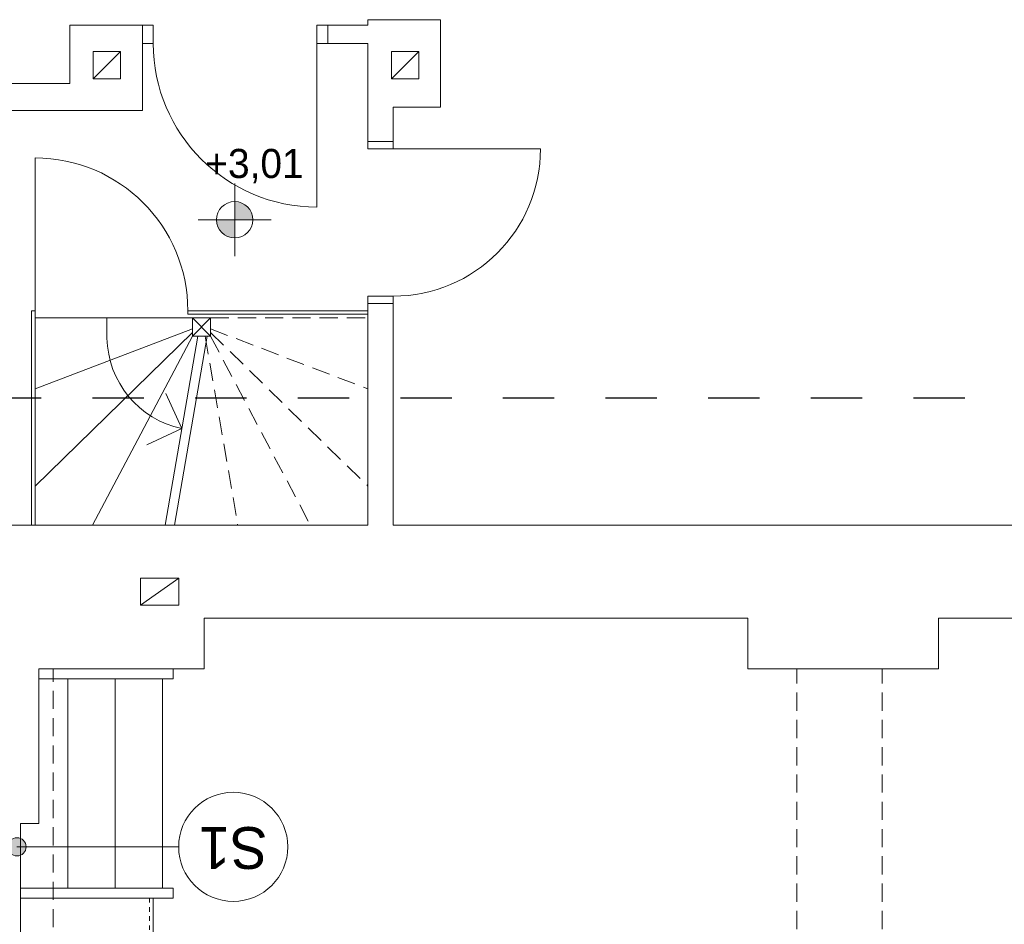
# Model space of a CAD drawing. Extents: x -528673 to -426178, y 23200 to 131944.
# Tile 42 of 87: x -487345 to -481929, y 66341 to 71315. Entities that reach past the tile are written whole.
import ezdxf

# ---------------------------------------------------------------- set-up
doc = ezdxf.new("R2010")
doc.units = 0
doc.header["$MEASUREMENT"] = 0
for name, pattern in [('Dashed', [564.444447, 282.222223, -282.222223]), ('Hidden Line', [50, 25, -25]), ('Krawędzie ukryte', [150, 100, -50])]:
    doc.linetypes.add(name, pattern=pattern)
for name, color, linetype in [('#PODKŁAD', 252, 'Continuous'), ('Arch opisy', 252, 'Continuous'), ('INWENT RZĘDNE', 252, 'Continuous'), ('Istniejące schody', 252, 'Continuous')]:
    doc.layers.add(name, color=color, linetype=linetype)
for name, color, linetype, lineweight in [('Arch opisy_Nr_Pióra__1', 252, 'Continuous', 25), ('Arch opisy_Nr_Pióra__21', 252, 'Continuous', 9), ('INWENT RZĘDNE_Nr_Pióra__21', 252, 'Continuous', 9), ('INWENT. DRZWI_Nr_Pióra__5', 252, 'Continuous', 13), ('INWENT.ŚCIANY_Nr_Pióra__1', 252, 'Continuous', 25), ('INWENT.ŚCIANY_Nr_Pióra__20', 252, 'Continuous', 60), ('Istniejące kominy_Nr_Pióra__21', 252, 'Continuous', 9), ('Istniejące schody_Nr_Pióra__102', 252, 'Continuous', 9), ('Istniejące schody_Nr_Pióra__21', 252, 'Continuous', 9), ('Istniejące stropy_Nr_Pióra__5', 252, 'Continuous', 13)]:
    doc.layers.add(name, color=color, linetype=linetype, lineweight=lineweight)
doc.styles.add('GENERATED_STYLE_1', font='txt')
doc.styles.add('GENERATED_STYLE_5', font='txt')

# ---------------------------------------------------------------- blocks, each defined once
blk = doc.blocks.new('Łuk_1', base_point=(-486345.2, 69574.5))
at = {"layer": 'Istniejące schody_Nr_Pióra__21', "linetype": 'Continuous'}
for q in [(-486541.9, 69258.6), (-486645.9, 68977.2)]:
    blk.add_line((-486453.2, 69065.9), q, dxfattribs=at)
blk.add_arc((-486345.2, 69574.5), 520, 181.1432, 258.0088, dxfattribs=at)
blk = doc.blocks.new('Koty wysokościowe_98', base_point=(-486162.5, 70214.3))
at = {"layer": 'INWENT RZĘDNE_Nr_Pióra__21', "linetype": 'Continuous'}
for points in [[(-486162.5, 70214.3), (-486062.5, 70214.3), (-486070.1, 70252.6), (-486091.8, 70285), (-486124.3, 70306.7), (-486162.5, 70314.3)], [(-486162.5, 70214.3), (-486262.5, 70214.3), (-486254.9, 70176), (-486233.2, 70143.6), (-486200.8, 70121.9), (-486162.5, 70114.3)]]:
    blk.add_hatch(color=256, dxfattribs=at).paths.add_polyline_path(points, flags=0)
for p, q in [((-486162.5, 70014.3), (-486162.5, 70414.3)), ((-486362.5, 70214.3), (-485962.5, 70214.3))]:
    blk.add_line(p, q, dxfattribs=at)
blk.add_circle((-486162.5, 70214.3), 100, dxfattribs=at)
at = {"layer": 'INWENT RZĘDNE_Nr_Pióra__21', "insert": (-486324.3, 70414.3), "char_height": 160, "attachment_point": 7, "style": 'GENERATED_STYLE_1'}
blk.add_mtext('{+3,01}', dxfattribs=at)
blk = doc.blocks.new('Linia_169', base_point=(-487820.2, 66766.5))
at = {"layer": 'Arch opisy_Nr_Pióra__21', "linetype": 'Continuous'}
for points in [[(-487770.2, 66766.5), (-487774, 66785.7), (-487784.8, 66801.9), (-487801.1, 66812.7), (-487820.2, 66816.5), (-487839.3, 66812.7), (-487855.5, 66801.9), (-487866.4, 66785.7), (-487870.2, 66766.5), (-487866.4, 66747.4), (-487855.5, 66731.2), (-487839.3, 66720.3), (-487820.2, 66716.5), (-487801.1, 66720.3), (-487784.8, 66731.2), (-487774, 66747.4)], [(-487310.2, 66766.5), (-487314, 66785.7), (-487324.8, 66801.9), (-487341.1, 66812.7), (-487360.2, 66816.5), (-487379.3, 66812.7), (-487395.5, 66801.9), (-487406.4, 66785.7), (-487410.2, 66766.5), (-487406.4, 66747.4), (-487395.5, 66731.2), (-487379.3, 66720.3), (-487360.2, 66716.5), (-487341.1, 66720.3), (-487324.8, 66731.2), (-487314, 66747.4)]]:
    blk.add_hatch(color=256, dxfattribs=at).paths.add_polyline_path(points, flags=0)
blk.add_line((-487770.2, 66766.5), (-487410.2, 66766.5), dxfattribs=at)
for centre in [(-487820.2, 66766.5), (-487360.2, 66766.5)]:
    blk.add_circle(centre, 50, dxfattribs=at)
blk = doc.blocks.new('Linia_170', base_point=(-487360.2, 66766.5))
at = {"layer": 'Arch opisy_Nr_Pióra__21', "linetype": 'Continuous'}
blk.add_line((-487360.2, 66766.5), (-486470.4, 66766.5), dxfattribs=at)
blk.add_circle((-486170.4, 66766.5), 300, dxfattribs=at)
blk = doc.blocks.new('PIĘTRO')
at = {"layer": 'INWENT. DRZWI_Nr_Pióra__5', "color": 252, "linetype": 'Continuous', "lineweight": 15}
for p, q in [((-486610.2, 71284.5), (-486670.2, 71284.5)), ((-486610.2, 71184.5), (-486610.2, 71284.5)), ((-485710.2, 71184.5), (-485710.2, 71284.5)), ((-485710.2, 71284.5), (-485650.2, 71284.5)), ((-486670.2, 71184.5), (-486610.2, 71184.5)), ((-485650.2, 71184.5), (-485710.2, 71184.5)), ((-485710.2, 71184.5), (-485710.2, 70284.5)), ((-485430.2, 70604.5), (-485430.2, 70644.5)), ((-485290.2, 70604.5), (-485290.2, 70644.5)), ((-485430.2, 70604.5), (-485290.2, 70604.5)), ((-485290.2, 70604.5), (-484480.2, 70604.5)), ((-487260.2, 69714.5), (-487260.2, 70554.5)), ((-485430.2, 69794.5), (-485290.2, 69794.5)), ((-485430.2, 69754.5), (-485430.2, 69794.5)), ((-485290.2, 69754.5), (-485290.2, 69794.5))]:
    blk.add_line(p, q, dxfattribs=at)
for centre, radius, start, end in [((-485710.2, 71184.5), 900, 180, 270), ((-485290.2, 70604.5), 810, 270, 0), ((-487260.2, 69714.5), 840, 0, 90)]:
    blk.add_arc(centre, radius, start, end, dxfattribs=at)
at = {"layer": 'INWENT.ŚCIANY_Nr_Pióra__1', "color": 252, "linetype": 'Continuous', "lineweight": 15}
for p, q in [((-486940.2, 71284.5), (-487070.2, 71284.5)), ((-487070.2, 71284.5), (-487070.2, 70964.5)), ((-486940.2, 71284.5), (-486800.2, 71284.5)), ((-486670.2, 71284.5), (-486800.2, 71284.5)), ((-486670.2, 71184.5), (-486670.2, 71284.5)), ((-485650.2, 71184.5), (-485650.2, 71284.5)), ((-485650.2, 71284.5), (-485430.2, 71284.5)), ((-485430.2, 71284.5), (-485430.2, 71314.5)), ((-485290.2, 71314.5), (-485430.2, 71314.5)), ((-485290.2, 71314.5), (-485030.2, 71314.5)), ((-485030.2, 71314.5), (-485030.2, 70834.5)), ((-486670.2, 70814.5), (-486670.2, 71184.5)), ((-485650.2, 71184.5), (-485430.2, 71184.5)), ((-485430.2, 70644.5), (-485430.2, 71184.5)), ((-487070.2, 70964.5), (-490050.2, 70964.5)), ((-490050.2, 70814.5), (-486670.2, 70814.5)), ((-485290.2, 70644.5), (-485290.2, 70834.5)), ((-485030.2, 70834.5), (-485290.2, 70834.5)), ((-485290.2, 70644.5), (-485430.2, 70644.5)), ((-485430.2, 68534.5), (-485430.2, 69754.5)), ((-485290.2, 69754.5), (-485430.2, 69754.5)), ((-485290.2, 68534.5), (-485290.2, 69754.5)), ((-490050.2, 68534.5), (-485430.2, 68534.5)), ((-485290.2, 68534.5), (-481320.2, 68534.5)), ((-486330.2, 67744.5), (-486330.2, 68024.5)), ((-486330.2, 68024.5), (-483340.2, 68024.5)), ((-483340.2, 68024.5), (-483340.2, 67744.5)), ((-482290.2, 67744.5), (-482290.2, 68024.5)), ((-482290.2, 68024.5), (-479310.2, 68024.5)), ((-487240.2, 67744.5), (-486330.2, 67744.5)), ((-487240.2, 67744.5), (-487240.2, 66894.5)), ((-483340.2, 67744.5), (-482290.2, 67744.5)), ((-487340.2, 60124.5), (-487340.2, 66894.5)), ((-487240.2, 66894.5), (-487340.2, 66894.5))]:
    blk.add_line(p, q, dxfattribs=at)
at = {"layer": 'INWENT.ŚCIANY_Nr_Pióra__20', "color": 252, "linetype": 'Dashed', "lineweight": 30}
blk.add_line((-469728.7, 69234.2), (-493903.7, 69234.2), dxfattribs=at)
at = {"layer": 'Istniejące kominy_Nr_Pióra__21', "color": 252, "linetype": 'Continuous', "lineweight": 15}
for p, q in [((-486940.2, 70989.5), (-486940.2, 71139.5)), ((-486940.2, 71139.5), (-486790.2, 71139.5)), ((-486940.2, 70989.5), (-486790.2, 71139.5)), ((-486790.2, 71139.5), (-486790.2, 70989.5)), ((-485300.2, 70989.5), (-485300.2, 71139.5)), ((-485300.2, 71139.5), (-485150.2, 71139.5)), ((-485300.2, 70989.5), (-485150.2, 71139.5)), ((-485150.2, 71139.5), (-485150.2, 70989.5)), ((-486790.2, 70989.5), (-486940.2, 70989.5)), ((-485150.2, 70989.5), (-485300.2, 70989.5)), ((-486680.2, 68094.5), (-486680.2, 68244.5)), ((-486680.2, 68244.5), (-486470.2, 68244.5)), ((-486680.2, 68094.5), (-486470.2, 68244.5)), ((-486470.2, 68244.5), (-486470.2, 68094.5)), ((-486470.2, 68094.5), (-486680.2, 68094.5))]:
    blk.add_line(p, q, dxfattribs=at)
at = {"layer": 'Istniejące schody_Nr_Pióra__102', "color": 252, "linetype": 'Continuous', "lineweight": 15}
for p, q in [((-486500.2, 67744.5), (-486500.2, 67689.5)), ((-486500.2, 67689.5), (-487240.2, 67689.5)), ((-487080.2, 67689.5), (-487080.2, 66539.5)), ((-486820.2, 67689.5), (-486820.2, 66539.5)), ((-486560.2, 67689.5), (-486560.2, 66539.5)), ((-486500.2, 66539.5), (-487340.2, 66539.5)), ((-486500.2, 66539.5), (-486500.2, 66484.5)), ((-486500.2, 66484.5), (-487340.2, 66484.5)), ((-486610.2, 66484.5), (-486610.2, 60534.5))]:
    blk.add_line(p, q, dxfattribs=at)
at = {"layer": 'Istniejące schody_Nr_Pióra__102', "color": 252, "linetype": 'Hidden Line', "lineweight": 15}
blk.add_line((-486630.2, 66484.5), (-486630.2, 60534.5), dxfattribs=at)
at = {"layer": 'Istniejące schody_Nr_Pióra__21', "color": 252, "linetype": 'Continuous', "lineweight": 15}
for p, q in [((-487280.2, 68534.5), (-487280.2, 69714.5)), ((-487280.2, 69714.5), (-487260.2, 69714.5)), ((-487260.2, 68534.5), (-487260.2, 69714.5)), ((-486420.2, 69694.5), (-486420.2, 69714.5)), ((-486420.2, 69714.5), (-485430.2, 69714.5)), ((-486395.2, 69674.5), (-487260.2, 69674.5)), ((-486865.1, 69564.2), (-486865.1, 69674.5)), ((-486420.2, 69694.5), (-485430.2, 69694.5)), ((-486395.2, 69674.5), (-486395.2, 69574.5)), ((-486295.2, 69674.5), (-486395.2, 69674.5)), ((-486395.2, 69674.5), (-486295.2, 69574.5)), ((-486395.2, 69574.5), (-486295.2, 69674.5)), ((-486295.2, 69674.5), (-486295.2, 69574.5)), ((-486395.2, 69614.5), (-487260.2, 69284.5)), ((-486395.2, 69594.5), (-487260.2, 68750.4)), ((-486395.2, 69574.5), (-486945.2, 68534.5)), ((-486365.2, 69574.5), (-486545.2, 68534.5)), ((-486314.4, 69574.5), (-486494.4, 68534.5)), ((-486395.2, 69574.5), (-486295.2, 69574.5))]:
    blk.add_line(p, q, dxfattribs=at)
at = {"layer": 'Istniejące schody_Nr_Pióra__21', "color": 252, "linetype": 'Krawędzie ukryte', "lineweight": 15}
for p, q in [((-486295.2, 69674.5), (-485430.2, 69674.5)), ((-486295.2, 69614.5), (-485430.2, 69284.5)), ((-486325.2, 69574.5), (-486145.2, 68534.5)), ((-486295.2, 69594.5), (-485430.2, 68750.4)), ((-486295.2, 69574.5), (-485745.2, 68534.5))]:
    blk.add_line(p, q, dxfattribs=at)
at = {"layer": 'Istniejące stropy_Nr_Pióra__5', "color": 252, "linetype": 'Krawędzie ukryte', "lineweight": 15}
for p, q in [((-487160.2, 59274.5), (-487160.2, 67744.5)), ((-483070.2, 59264.5), (-483070.2, 67744.5)), ((-482600.2, 59264.5), (-482600.2, 67744.5))]:
    blk.add_line(p, q, dxfattribs=at)
at = {"layer": 'Arch opisy', "color": 252, "linetype": 'Continuous', "lineweight": 15}
for name, p in [('Linia_170', (-487360.2, 66766.5)), ('Linia_169', (-487820.2, 66766.5))]:
    blk.add_blockref(name, p, dxfattribs=at)
at = {"layer": 'INWENT RZĘDNE', "color": 252, "lineweight": 15}
blk.add_blockref('Koty wysokościowe_98', (-486162.5, 70214.3), dxfattribs=at)
at = {"layer": 'Istniejące schody', "color": 252, "linetype": 'Continuous', "lineweight": 15}
blk.add_blockref('Łuk_1', (-486345.2, 69574.5), dxfattribs=at)
at = {"layer": 'Arch opisy_Nr_Pióra__1', "color": 252, "linetype": 'Continuous', "lineweight": 15, "insert": (-486170.4, 66645.2), "char_height": 230, "attachment_point": 2, "rotation": 180, "style": 'GENERATED_STYLE_5'}
blk.add_mtext('{S1}', dxfattribs=at)

msp = doc.modelspace()

# ---------------------------------------------------------------- block references
at = {"layer": '#PODKŁAD'}
msp.add_blockref('PIĘTRO', (0, 0), dxfattribs=at)

doc.saveas('drawing.dxf')
